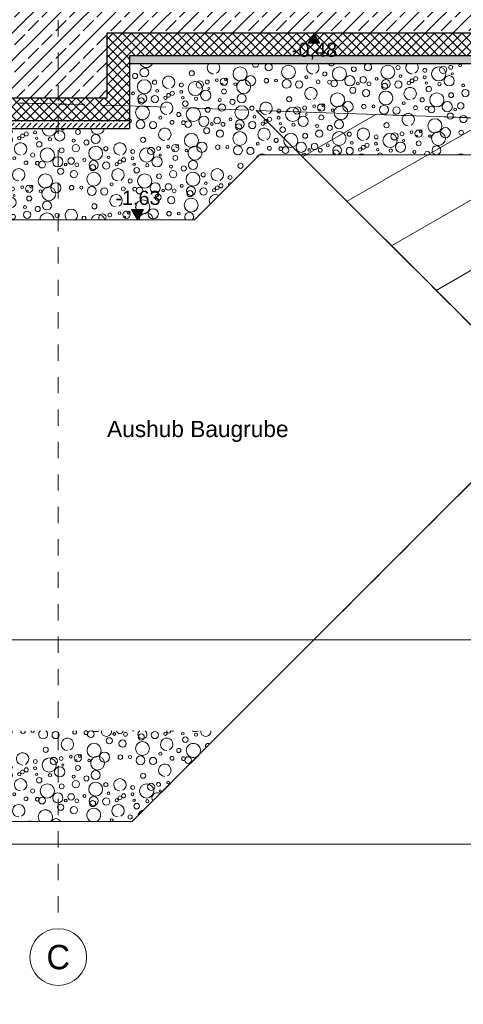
# Model space of a CAD drawing. Header units: metres. Extents: x -16 to 43.7, y -22.2 to 4.
# Tile 15 of 77: x 15.7 to 18.4, y -16.6 to -10.6. Entities that reach past the tile are written whole.
import ezdxf
from ezdxf.enums import TextEntityAlignment as Align

# ---------------------------------------------------------------- set-up
doc = ezdxf.new("R2010")
doc.units = ezdxf.units.M
doc.header["$MEASUREMENT"] = 0
for name, pattern in [('Raster', [0.2, 0.1, -0.05, 0, -0.05]), ('Strichlinie', [0.2, 0.15, -0.05]), ('Strichlinie sehr weit', [0.875, 0.5, -0.375]), ('Strichlinie weit', [0.529167, 0.3175, -0.211667]), ('Strichlinie_ lang', [0.529167, 0.3175, -0.211667])]:
    doc.linetypes.add(name, pattern=pattern)
doc.layers.get('0').update_dxf_attribs({"color": 8, "lineweight": 9})
doc.layers.get('Defpoints').update_dxf_attribs({"color": 8, "lineweight": 9})
for name, color, linetype in [('Neubau__ GHIW - druckfeste Dämmung u BP', 8, 'Continuous'), ('Neubau__ GHIW - Perimeterdämmung Wand', 8, 'Continuous'), ('Neubau_A - Bodenaustausch', 8, 'Continuous'), ('Neubau_A - Sauberkeitsschicht', 8, 'Continuous'), ('Neubau_A-Bodenplatte', 8, 'Continuous'), ('Neubau_A-Fundament', 8, 'Continuous'), ('Neubau_R-Konstruktionsraster gross', 33, 'Continuous'), ('Neubau_T-Bemaßung', 8, 'Continuous')]:
    doc.layers.add(name, color=color, linetype=linetype)
for name, color, linetype, lineweight in [('S-Linien _ Schraffuren.2D', 8, 'Continuous', 9), ('T-Bemaßung', 8, 'Continuous', 9), ('T-Text', 8, 'Continuous', 9)]:
    doc.layers.add(name, color=color, linetype=linetype, lineweight=lineweight)
doc.styles.add('ERSTELLTER_STIL_1', font='txt')
doc.styles.add('ERSTELLTER_STIL_2', font='arial.ttf')
doc.dimstyles.new('ERSTELLTER_STIL__1', dxfattribs={"dimtxt": 0.0875, "dimasz": 0.059375, "dimexe": 0.18, "dimexo": 0.0625, "dimgap": 0, "dimtad": 1, "dimzin": 0, "dimdsep": 46, "dimtxsty": 'ERSTELLTER_STIL_2', "dimblk": 'ARROWHEAD_6', "dimblk1": 'ARROWHEAD_6', "dimblk2": 'ARROWHEAD_6', "dimcen": 0.09, "dimclrd": 7, "dimclre": 7, "dimclrt": 7, "dimazin": 0, "dimtfac": 1, "dimtdec": 4, "dimtmove": 0, "dimatfit": 3, "dimfxl": 1, "dimtolj": 1, "dimtzin": 0, "dimarcsym": 0})
pattern_1 = [(45, (-364.88789, -10.175), (-0.084852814, 0.084852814), []), (45, (-364.93032, -10.13257), (-0.084852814, 0.084852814), [0.09, -0.03])]
pattern_2 = [(45, (-364.88789, -10.175), (-0.0282842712, 0.0282842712), []), (135, (-364.88789, -10.175), (0.0282842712, 0.0282842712), [])]
pattern_3 = [(45, (-364.88789, -10.175), (-0.035355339, 0.035355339), [0.0375, -0.0125]), (45, (-364.88789, -10.139645), (-0.035355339, 0.035355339), [0.0375, -0.0125])]

# ---------------------------------------------------------------- blocks, each defined once
blk = doc.blocks.new('*X249', base_point=(3718.7656, 0))
at = {"layer": 'Neubau_A - Bodenaustausch', "color": 253, "linetype": 'Continuous', "lineweight": 9, "true_color": 0x9f9f9f}
for centre, radius in [((4100.032, -0.7441), 0.0158), ((4100.0891, -0.7225), 0.0275), ((4100.3814, -0.7275), 0.0158), ((4100.6793, -0.7313), 0.0436), ((4100.9773, -0.7199), 0.0427), ((4101.2012, -0.7313), 0.0128), ((4101.2912, -0.7313), 0.0436), ((4101.3797, -0.7025), 0.015), ((4101.5891, -0.7199), 0.0427), ((4101.6517, -0.6927), 0.013), ((4101.8175, -0.7095), 0.0119), ((4101.903, -0.7313), 0.0436), ((4101.9306, -0.7063), 0.0223), ((4101.9767, -0.6908), 0.0119), ((4101.9866, -0.7313), 0.00642), ((4102.0356, -0.6798), 0.00837), ((4100.0891, -0.8099), 0.0427), ((4100.1517, -0.7827), 0.013), ((4100.3175, -0.7995), 0.0119), ((4100.403, -0.8213), 0.0436), ((4100.4306, -0.7963), 0.0223), ((4100.4767, -0.7808), 0.0119), ((4100.5356, -0.7698), 0.00837), ((4100.5787, -0.7793), 0.0223), ((4100.5681, -0.7942), 0.00574), ((4100.5925, -0.7658), 0.00908), ((4100.6493, -0.7942), 0.00837), ((4100.701, -0.8099), 0.0427), ((4100.7438, -0.7734), 0.0315), ((4100.8412, -0.7727), 0.0137), ((4100.9009, -0.7718), 0.00908), ((4100.9654, -0.7925), 0.0275), ((4101.0424, -0.7963), 0.0223), ((4101.0876, -0.7516), 0.00908), ((4101.1596, -0.7798), 0.0117), ((4101.2296, -0.782), 0.0115), ((4101.2586, -0.7906), 0.0205), ((4101.3557, -0.7734), 0.0315), ((4101.4042, -0.7901), 0.00837), ((4101.4382, -0.7681), 0.0201), ((4101.4732, -0.7921), 0.0118), ((4101.5198, -0.7617), 0.00908), ((4101.5772, -0.7925), 0.0275), ((4101.6542, -0.7963), 0.0223), ((4101.668, -0.7455), 0.00812), ((4101.7187, -0.7881), 0.0103), ((4101.7383, -0.7736), 0.0115), ((4101.7613, -0.761), 0.0126), ((4101.8161, -0.7516), 0.00908), ((4101.8262, -0.7881), 0.00732), ((4101.9074, -0.7942), 0.0101), ((4101.9675, -0.7734), 0.0315), ((4100.0198, -0.8517), 0.00908), ((4100.168, -0.8355), 0.00812), ((4100.2613, -0.851), 0.0126), ((4100.3161, -0.8416), 0.00908), ((4100.4675, -0.8634), 0.0315), ((4100.4866, -0.8213), 0.00642), ((4100.5798, -0.8393), 0.015), ((4101.2793, -0.8913), 0.0436), ((4101.3737, -0.8316), 0.0189), ((4101.4551, -0.8493), 0.0223), ((4101.5773, -0.8799), 0.0427), ((4101.5699, -0.8086), 0.0189), ((4101.8415, -0.825), 0.0169), ((4101.8912, -0.8913), 0.0436), ((4101.9797, -0.8625), 0.015), ((4102.0535, -0.8023), 0.00908), ((4102.0669, -0.8493), 0.0223), ((4100.0772, -0.8825), 0.0275), ((4100.0699, -0.8986), 0.0189), ((4100.1542, -0.8863), 0.0223), ((4100.2187, -0.8781), 0.0103), ((4100.2383, -0.8636), 0.0115), ((4100.3262, -0.8781), 0.00732), ((4100.3415, -0.915), 0.0169), ((4100.4074, -0.8842), 0.0101), ((4100.5535, -0.8923), 0.00908), ((4100.632, -0.9041), 0.0158), ((4100.6891, -0.8825), 0.0275), ((4100.9814, -0.8875), 0.0158), ((4101.3438, -0.9334), 0.0315), ((4101.6876, -0.9116), 0.00908), ((4101.8012, -0.8913), 0.0128), ((4101.9557, -0.9334), 0.0315), ((4102.0382, -0.9281), 0.0201), ((4100.0773, -0.9699), 0.0427), ((4100.3012, -0.9813), 0.0128), ((4100.3912, -0.9813), 0.0436), ((4100.4797, -0.9525), 0.015), ((4100.5669, -0.9393), 0.0223), ((4100.6891, -0.9699), 0.0427), ((4100.7517, -0.9427), 0.013), ((4100.9175, -0.9595), 0.0119), ((4101.003, -0.9813), 0.0436), ((4101.0306, -0.9563), 0.0223), ((4101.0767, -0.9408), 0.0119), ((4101.1356, -0.9298), 0.00837), ((4101.1787, -0.9393), 0.0223), ((4101.1681, -0.9542), 0.00574), ((4101.1925, -0.9258), 0.00908), ((4101.2493, -0.9542), 0.00837), ((4101.301, -0.9699), 0.0427), ((4101.4412, -0.9327), 0.0137), ((4101.5009, -0.9318), 0.00908), ((4101.5654, -0.9525), 0.0275), ((4101.6424, -0.9563), 0.0223), ((4101.7596, -0.9398), 0.0117), ((4101.8296, -0.942), 0.0115), ((4101.8586, -0.9506), 0.0205), ((4102.0042, -0.9501), 0.00837), ((4100.0654, -1.0425), 0.0275), ((4100.1424, -1.0463), 0.0223), ((4100.1876, -1.0016), 0.00908), ((4100.2596, -1.0298), 0.0117), ((4100.3296, -1.032), 0.0115), ((4100.3586, -1.0406), 0.0205), ((4100.4557, -1.0234), 0.0315), ((4100.5042, -1.0401), 0.00837), ((4100.5382, -1.0181), 0.0201), ((4100.5732, -1.0421), 0.0118), ((4100.6198, -1.0117), 0.00908), ((4100.6772, -1.0425), 0.0275), ((4100.7542, -1.0463), 0.0223), ((4100.768, -0.9955), 0.00812), ((4100.8187, -1.0381), 0.0103), ((4100.8383, -1.0236), 0.0115), ((4100.8613, -1.011), 0.0126), ((4100.9161, -1.0016), 0.00908), ((4100.9262, -1.0381), 0.00732), ((4101.0675, -1.0234), 0.0315), ((4101.0866, -0.9813), 0.00642), ((4101.1798, -0.9993), 0.015), ((4101.2891, -1.0425), 0.0275), ((4101.8793, -1.0513), 0.0436), ((4101.9737, -0.9916), 0.0189), ((4102.0551, -1.0093), 0.0223), ((4100.4737, -1.0816), 0.0189), ((4100.5551, -1.0993), 0.0223), ((4100.6773, -1.1299), 0.0427), ((4100.6699, -1.0586), 0.0189), ((4100.9415, -1.075), 0.0169), ((4101.0074, -1.0442), 0.0101), ((4101.1535, -1.0523), 0.00908), ((4101.1669, -1.0993), 0.0223), ((4101.232, -1.0641), 0.0158), ((4101.2891, -1.1299), 0.0427), ((4101.3517, -1.1027), 0.013), ((4101.5814, -1.0475), 0.0158), ((4101.6767, -1.1008), 0.0119), ((4101.7356, -1.0898), 0.00837), ((4101.7787, -1.0993), 0.0223), ((4101.7925, -1.0858), 0.00908), ((4101.901, -1.1299), 0.0427), ((4101.9438, -1.0934), 0.0315), ((4102.0412, -1.0927), 0.0137), ((4100.0814, -1.1375), 0.0158), ((4100.3793, -1.1413), 0.0436), ((4100.4438, -1.1834), 0.0315), ((4100.7876, -1.1616), 0.00908), ((4100.9012, -1.1413), 0.0128), ((4100.9912, -1.1413), 0.0436), ((4101.0557, -1.1834), 0.0315), ((4101.0797, -1.1125), 0.015), ((4101.368, -1.1555), 0.00812), ((4101.5175, -1.1195), 0.0119), ((4101.5161, -1.1616), 0.00908), ((4101.603, -1.1413), 0.0436), ((4101.6306, -1.1163), 0.0223), ((4101.6675, -1.1834), 0.0315), ((4101.6866, -1.1413), 0.00642), ((4101.7681, -1.1142), 0.00574), ((4101.7798, -1.1593), 0.015), ((4101.8493, -1.1142), 0.00837), ((4100.0175, -1.2095), 0.0119), ((4100.1306, -1.2063), 0.0223), ((4100.1767, -1.1908), 0.0119), ((4100.2356, -1.1798), 0.00837), ((4100.2787, -1.1893), 0.0223), ((4100.2681, -1.2042), 0.00574), ((4100.2925, -1.1758), 0.00908), ((4100.3493, -1.2042), 0.00837), ((4100.5412, -1.1827), 0.0137), ((4100.6009, -1.1818), 0.00908), ((4100.6654, -1.2025), 0.0275), ((4100.7424, -1.2063), 0.0223), ((4100.8596, -1.1898), 0.0117), ((4100.9296, -1.192), 0.0115), ((4100.9586, -1.2006), 0.0205), ((4101.1042, -1.2001), 0.00837), ((4101.1382, -1.1781), 0.0201), ((4101.1732, -1.2021), 0.0118), ((4101.2198, -1.1717), 0.00908), ((4101.2772, -1.2025), 0.0275), ((4101.3542, -1.2063), 0.0223), ((4101.4187, -1.1981), 0.0103), ((4101.4383, -1.1836), 0.0115), ((4101.4613, -1.171), 0.0126), ((4101.5262, -1.1981), 0.00732), ((4101.6074, -1.2042), 0.0101), ((4101.7535, -1.2123), 0.00908), ((4101.8891, -1.2025), 0.0275)]:
    blk.add_circle(centre, radius, dxfattribs=at)
for centre, radius, start, end in [((4100.101, -0.6499), 0.0427, 208.11825, 331.88175), ((4100.5151, -0.6931), 0.0382, 142.73574, 270), ((4100.5151, -0.6931), 0.0382, 296.56505, 37.26426), ((4100.7737, -0.6716), 0.0189, 175.05015, 4.94985), ((4100.8551, -0.6893), 0.0223, 119.89826, 60.10174), ((4101.1269, -0.6931), 0.0382, 142.73574, 270), ((4101.1269, -0.6931), 0.0382, 296.56505, 37.26426), ((4101.2415, -0.665), 0.0169, 197.09651, 342.90349), ((4101.4669, -0.6893), 0.0223, 119.89826, 60.10174), ((4101.7387, -0.6931), 0.0382, 142.73574, 270), ((4101.7387, -0.6931), 0.0382, 296.56505, 37.26426), ((4100.2387, -0.7831), 0.0382, 296.56505, 270), ((4101.1151, -0.8531), 0.0382, 296.56505, 270), ((4101.7269, -0.8531), 0.0382, 296.56505, 270), ((4100.2269, -0.9431), 0.0382, 296.56505, 270), ((4100.8387, -0.9431), 0.0382, 296.56505, 270), ((4100.0009, -1.0218), 0.00908, 254.70952, 105.29048), ((4101.7151, -1.0131), 0.0382, 296.56505, 270), ((4100.2151, -1.1031), 0.0382, 296.56505, 270), ((4100.8269, -1.1031), 0.0382, 296.56505, 270), ((4101.4387, -1.1031), 0.0382, 296.56505, 270), ((4100.103, -1.2313), 0.0436, 1.75152, 178.24848), ((4100.401, -1.2199), 0.0427, 346.28115, 193.71885), ((4101.2699, -1.2186), 0.0189, 323.02654, 216.97346), ((4101.832, -1.2241), 0.0158, 338.32669, 201.67331), ((4100.1866, -1.2313), 0.00642, 11.31255, 168.68745), ((4100.8151, -1.2631), 0.0382, 60.14213, 119.85787), ((4101.0737, -1.2416), 0.0189, 37.90162, 142.09838), ((4101.4269, -1.2631), 0.0382, 60.14213, 119.85787), ((4101.5415, -1.235), 0.0169, 17.35489, 162.64511), ((4102.0387, -1.2631), 0.0382, 60.14213, 119.85787)]:
    blk.add_arc(centre, radius, start, end, dxfattribs=at)
blk = doc.blocks.new('*X251', base_point=(3718.7656, 0))
at = {"layer": 'Neubau_A - Bodenaustausch', "color": 253, "linetype": 'Continuous', "lineweight": 9, "true_color": 0x9f9f9f}
for centre, radius in [((4099.0382, -1.1081), 0.0201), ((4099.268, -1.0855), 0.00812), ((4099.3613, -1.101), 0.0126), ((4099.4161, -1.0916), 0.00908), ((4099.5675, -1.1134), 0.0315), ((4099.6798, -1.0893), 0.015), ((4099.0732, -1.1321), 0.0118), ((4099.1198, -1.1017), 0.00908), ((4099.1772, -1.1325), 0.0275), ((4099.1699, -1.1486), 0.0189), ((4099.2542, -1.1363), 0.0223), ((4099.3187, -1.1281), 0.0103), ((4099.3383, -1.1136), 0.0115), ((4099.4262, -1.1281), 0.00732), ((4099.4415, -1.165), 0.0169), ((4099.5074, -1.1342), 0.0101), ((4099.6535, -1.1423), 0.00908), ((4099.732, -1.1541), 0.0158), ((4099.7891, -1.1325), 0.0275), ((4099.0551, -1.1893), 0.0223), ((4099.1773, -1.2199), 0.0427), ((4099.4912, -1.2313), 0.0436), ((4099.5797, -1.2025), 0.015), ((4099.6669, -1.1893), 0.0223), ((4099.7891, -1.2199), 0.0427), ((4099.8517, -1.1927), 0.013), ((4099.0412, -1.2727), 0.0137), ((4099.1009, -1.2718), 0.00908), ((4099.1654, -1.2925), 0.0275), ((4099.2424, -1.2963), 0.0223), ((4099.2876, -1.2516), 0.00908), ((4099.3596, -1.2798), 0.0117), ((4099.4012, -1.2313), 0.0128), ((4099.4296, -1.282), 0.0115), ((4099.4586, -1.2906), 0.0205), ((4099.5557, -1.2734), 0.0315), ((4099.6382, -1.2681), 0.0201), ((4099.7198, -1.2617), 0.00908), ((4099.7772, -1.2925), 0.0275), ((4099.8542, -1.2963), 0.0223), ((4099.868, -1.2455), 0.00812), ((4099.9383, -1.2736), 0.0115), ((4099.9613, -1.261), 0.0126), ((4099.5737, -1.3316), 0.0189), ((4099.6042, -1.2901), 0.00837), ((4099.6551, -1.3493), 0.0223), ((4099.6732, -1.2921), 0.0118), ((4099.7699, -1.3086), 0.0189), ((4099.9187, -1.2881), 0.0103), ((4099.1814, -1.3875), 0.0158), ((4099.4793, -1.3913), 0.0436), ((4099.7773, -1.3799), 0.0427), ((4099.1175, -1.4595), 0.0119), ((4099.203, -1.4813), 0.0436), ((4099.2306, -1.4563), 0.0223), ((4099.2767, -1.4408), 0.0119), ((4099.3356, -1.4298), 0.00837), ((4099.3787, -1.4393), 0.0223), ((4099.3681, -1.4542), 0.00574), ((4099.3925, -1.4258), 0.00908), ((4099.4493, -1.4542), 0.00837), ((4099.501, -1.4699), 0.0427), ((4099.5438, -1.4334), 0.0315), ((4099.6412, -1.4327), 0.0137), ((4099.7009, -1.4318), 0.00908), ((4099.7654, -1.4525), 0.0275), ((4099.8424, -1.4563), 0.0223), ((4099.8876, -1.4116), 0.00908), ((4099.9596, -1.4398), 0.0117), ((4099.0383, -1.5236), 0.0115), ((4099.0613, -1.511), 0.0126), ((4099.1161, -1.5016), 0.00908), ((4099.2675, -1.5234), 0.0315), ((4099.2866, -1.4813), 0.00642), ((4099.3798, -1.4993), 0.015), ((4099.4891, -1.5425), 0.0275), ((4099.1262, -1.5381), 0.00732), ((4099.1415, -1.575), 0.0169), ((4099.2074, -1.5442), 0.0101), ((4099.3535, -1.5523), 0.00908), ((4099.3669, -1.5993), 0.0223), ((4099.432, -1.5641), 0.0158), ((4099.7814, -1.5475), 0.0158), ((4099.2797, -1.6125), 0.015), ((4099.5517, -1.6027), 0.013), ((4099.8767, -1.6008), 0.0119), ((4099.9356, -1.5898), 0.00837), ((4099.9681, -1.6142), 0.00574)]:
    blk.add_circle(centre, radius, dxfattribs=at)
for centre, radius, start, end in [((4099.1891, -1.0599), 0.0427, 193.71882, 346.28118), ((4099.3387, -1.0331), 0.0382, 254.82919, 270), ((4099.503, -1.0713), 0.0436, 178.24845, 1.75155), ((4099.5866, -1.0713), 0.00642, 168.68725, 11.31275), ((4099.801, -1.0599), 0.0427, 193.71882, 346.28118), ((4099.3269, -1.1931), 0.0382, 296.56505, 270), ((4099.9387, -1.1931), 0.0382, 296.56505, 270), ((4099.3151, -1.3531), 0.0382, 296.56505, 270), ((4099.9269, -1.3531), 0.0382, 296.56505, 270), ((4100.0012, -1.3913), 0.0128, 102.25601, 257.74399), ((4099.0387, -1.4431), 0.0382, 296.56505, 131.3465), ((4099.0387, -1.4431), 0.0382, 228.6535, 270), ((4099.9151, -1.5131), 0.0382, 296.56505, 270), ((4099.0187, -1.5381), 0.0103, 239.91468, 120.08532), ((4099.0269, -1.6031), 0.0382, 315.30146, 110.5345), ((4099.6387, -1.6031), 0.0382, 315.30146, 224.69854), ((4099.9787, -1.5993), 0.0223, 27.4038, 332.5962), ((4099.9925, -1.5858), 0.00908, 48.14806, 311.85194), ((4099.1012, -1.6413), 0.0128, 61.31244, 118.68756), ((4099.1912, -1.6413), 0.0436, 15.07931, 164.92069), ((4099.4891, -1.6299), 0.0427, 359.82696, 180.17304), ((4099.7175, -1.6195), 0.0119, 298.64756, 241.35244), ((4099.803, -1.6413), 0.0436, 15.07931, 164.92069), ((4099.8306, -1.6163), 0.0223, 321.95664, 218.04336)]:
    blk.add_arc(centre, radius, start, end, dxfattribs=at)
blk = doc.blocks.new('*X256', base_point=(3718.7656, 0))
at = {"layer": 'S-Linien _ Schraffuren.2D', "color": 253, "linetype": 'Continuous', "lineweight": 9, "true_color": 0x9f9f9f}
for centre, radius in [((4099.5424, -4.8063), 0.0223), ((4099.7296, -4.792), 0.0115), ((4099.7586, -4.8006), 0.0205), ((4099.9042, -4.8001), 0.00837), ((4099.9732, -4.8021), 0.0118), ((4100.1542, -4.8063), 0.0223), ((4100.2187, -4.7981), 0.0103), ((4100.3262, -4.7981), 0.00732), ((4100.4074, -4.8042), 0.0101), ((4099.8737, -4.8416), 0.0189), ((4099.9551, -4.8593), 0.0223), ((4100.0773, -4.8899), 0.0427), ((4100.0699, -4.8186), 0.0189), ((4100.3415, -4.835), 0.0169), ((4099.4814, -4.8975), 0.0158), ((4099.7793, -4.9013), 0.0436), ((4099.8438, -4.9434), 0.0315), ((4100.1876, -4.9216), 0.00908), ((4100.3012, -4.9013), 0.0128), ((4099.2517, -4.9527), 0.013), ((4099.4175, -4.9695), 0.0119), ((4099.503, -4.9913), 0.0436), ((4099.5306, -4.9663), 0.0223), ((4099.5767, -4.9508), 0.0119), ((4099.6356, -4.9398), 0.00837), ((4099.6787, -4.9493), 0.0223), ((4099.6681, -4.9642), 0.00574), ((4099.6925, -4.9358), 0.00908), ((4099.7493, -4.9642), 0.00837), ((4099.801, -4.9799), 0.0427), ((4099.9412, -4.9427), 0.0137), ((4100.0009, -4.9418), 0.00908), ((4100.0654, -4.9625), 0.0275), ((4100.1424, -4.9663), 0.0223), ((4100.2596, -4.9498), 0.0117), ((4100.3296, -4.952), 0.0115), ((4100.3586, -4.9606), 0.0205), ((4099.2542, -5.0563), 0.0223), ((4099.268, -5.0055), 0.00812), ((4099.3383, -5.0336), 0.0115), ((4099.3613, -5.021), 0.0126), ((4099.4161, -5.0116), 0.00908), ((4099.5675, -5.0334), 0.0315), ((4099.5866, -4.9913), 0.00642), ((4099.6798, -5.0093), 0.015), ((4099.7891, -5.0525), 0.0275), ((4099.3187, -5.0481), 0.0103), ((4099.4262, -5.0481), 0.00732), ((4099.4415, -5.085), 0.0169), ((4099.5074, -5.0542), 0.0101), ((4099.6535, -5.0623), 0.00908), ((4099.6669, -5.1093), 0.0223), ((4099.732, -5.0741), 0.0158), ((4099.7891, -5.1399), 0.0427), ((4100.0814, -5.0575), 0.0158), ((4100.2356, -5.0998), 0.00837), ((4099.4012, -5.1513), 0.0128), ((4099.4912, -5.1513), 0.0436), ((4099.5797, -5.1225), 0.015), ((4099.8517, -5.1127), 0.013), ((4099.868, -5.1655), 0.00812), ((4100.0175, -5.1295), 0.0119), ((4100.103, -5.1513), 0.0436), ((4100.1306, -5.1263), 0.0223), ((4100.1767, -5.1108), 0.0119), ((4100.1866, -5.1513), 0.00642), ((4099.2424, -5.2163), 0.0223), ((4099.2876, -5.1716), 0.00908), ((4099.3596, -5.1998), 0.0117), ((4099.4296, -5.202), 0.0115), ((4099.4586, -5.2106), 0.0205), ((4099.5557, -5.1934), 0.0315), ((4099.6042, -5.2101), 0.00837), ((4099.6382, -5.1881), 0.0201), ((4099.6732, -5.2121), 0.0118), ((4099.7198, -5.1817), 0.00908), ((4099.7772, -5.2125), 0.0275), ((4099.7699, -5.2286), 0.0189), ((4099.8542, -5.2163), 0.0223), ((4099.9187, -5.2081), 0.0103), ((4099.9383, -5.1936), 0.0115), ((4099.9613, -5.181), 0.0126), ((4100.0161, -5.1716), 0.00908), ((4100.0262, -5.2081), 0.00732), ((4100.1074, -5.2142), 0.0101), ((4099.5737, -5.2516), 0.0189), ((4099.6551, -5.2693), 0.0223), ((4100.0415, -5.245), 0.0169), ((4100.0012, -5.3113), 0.0128)]:
    blk.add_circle(centre, radius, dxfattribs=at)
for centre, radius, start, end in [((4099.1793, -4.7413), 0.0436, 262.31066, 297.40239), ((4099.201, -4.8199), 0.0427, 229.97471, 68.99174), ((4099.201, -4.8199), 0.0427, 111.00826, 130.02529), ((4099.2438, -4.7834), 0.0315, 173.89099, 6.10901), ((4099.3412, -4.7827), 0.0137, 168.42165, 11.57835), ((4099.4009, -4.7818), 0.00908, 168.27564, 11.72436), ((4099.4654, -4.8025), 0.0275, 125.40555, 54.59445), ((4099.6596, -4.7898), 0.0117, 123.48155, 56.51845), ((4099.7912, -4.7413), 0.0436, 242.59761, 297.40239), ((4099.8557, -4.7834), 0.0315, 173.89099, 6.10901), ((4099.9382, -4.7781), 0.0201, 185.5347, 354.4653), ((4100.0198, -4.7717), 0.00908, 246.18165, 293.81835), ((4100.0772, -4.8025), 0.0275, 125.40555, 54.59445), ((4100.2383, -4.7836), 0.0115, 161.92568, 18.07432), ((4100.2613, -4.771), 0.0126, 225.3289, 314.6711), ((4100.403, -4.7413), 0.0436, 242.59761, 297.40239), ((4100.4675, -4.7834), 0.0315, 173.89099, 6.10901), ((4099.6151, -4.8631), 0.0382, 296.56505, 270), ((4100.2269, -4.8631), 0.0382, 296.56505, 270), ((4100.5535, -4.8123), 0.00908, 118.3913, 151.6087), ((4099.1891, -4.8925), 0.0275, 235.63958, 124.36042), ((4099.3387, -4.9531), 0.0382, 296.56505, 270), ((4100.3912, -4.9013), 0.0436, 322.95386, 307.04614), ((4100.4797, -4.8725), 0.015, 41.42314, 228.57686), ((4099.1891, -4.9799), 0.0427, 248.53108, 111.46892), ((4099.1772, -5.0525), 0.0275, 262.25721, 97.74279), ((4100.2151, -5.0231), 0.0382, 296.56505, 270), ((4099.1699, -5.0686), 0.0189, 280.88328, 79.11672), ((4099.1773, -5.1399), 0.0427, 264.90156, 95.09844), ((4099.3269, -5.1131), 0.0382, 296.56505, 270), ((4099.9387, -5.1131), 0.0382, 296.56505, 270), ((4099.1654, -5.2125), 0.0275, 287.1542, 72.8458), ((4100.1675, -5.1934), 0.0315, 54.47572, 215.52428), ((4099.3151, -5.2731), 0.0382, 296.56505, 270), ((4099.4793, -5.3113), 0.0436, 318.83682, 221.16318), ((4099.7773, -5.2999), 0.0427, 290.0207, 249.9793), ((4099.9269, -5.2731), 0.0382, 296.56505, 270), ((4100.0912, -5.3113), 0.0436, 97.69444, 172.30556), ((4099.1814, -5.3075), 0.0158, 240.06364, 119.93636), ((4099.3787, -5.3593), 0.0223, 60.10136, 119.89864), ((4099.3925, -5.3458), 0.00908, 39.36761, 140.63239), ((4099.5438, -5.3534), 0.0315, 25.07899, 154.92101), ((4099.6412, -5.3527), 0.0137, 68.93502, 111.06498), ((4099.8876, -5.3316), 0.00908, 291.41598, 248.58402)]:
    blk.add_arc(centre, radius, start, end, dxfattribs=at)
blk = doc.blocks.new('ARROWHEAD_6')
at = {"color": 0, "linetype": 'Continuous', "lineweight": 0}
for p, q in [((0, 0), (-1, 0)), ((-0.5, -0.5), (0.5, 0.5))]:
    blk.add_line(p, q, dxfattribs=at)
blk = doc.blocks.new('*D279')
at = {"layer": 'Defpoints', "color": 0, "linetype": 'Continuous', "transparency": 16777216}
for p in [(4.1043, -10.355), (23.73, -10.355), (7.45, -10.655)]:
    blk.add_point(p, dxfattribs=at)
at = {"layer": 'Neubau_T-Bemaßung', "linetype": 'Continuous', "lineweight": -2, "transparency": 16777216}
for p, q in [((4.1043, -10.2956), (4.1043, -10.2363)), ((23.6675, -10.355), (3.9243, -10.355)), ((4.1043, -10.355), (4.1043, -10.3917)), ((4.1043, -10.655), (4.1043, -10.6186)), ((7.3875, -10.655), (3.9243, -10.655)), ((4.1043, -10.7144), (4.1043, -10.7738))]:
    blk.add_line(p, q, dxfattribs=at)
at = {"layer": 'Neubau_T-Bemaßung', "linetype": 'Continuous', "lineweight": -2, "transparency": 16777216, "xscale": 0.059375, "yscale": 0.059375, "zscale": 0.059375}
for p, rotation in [((4.1043, -10.355), 270), ((4.1043, -10.655), 90)]:
    blk.add_blockref('ARROWHEAD_6', p, dxfattribs=dict(at, rotation=rotation))
at = {"layer": 'Neubau_T-Bemaßung', "linetype": 'Continuous', "lineweight": 9, "transparency": 16777216, "insert": (4.1043, -10.5051), "char_height": 0.0875, "attachment_point": 5, "rotation": 90, "style": 'ERSTELLTER_STIL_2'}
blk.add_mtext('\\A1;0.30', dxfattribs=at)
blk = doc.blocks.new('*D290')
at = {"layer": 'Defpoints', "color": 0, "linetype": 'Continuous', "transparency": 16777216}
for p in [(3.7543, -10.355), (23.73, -10.355), (7.45, -10.655)]:
    blk.add_point(p, dxfattribs=at)
at = {"layer": 'Neubau_T-Bemaßung', "linetype": 'Continuous', "lineweight": -2, "transparency": 16777216}
for p, q in [((3.7543, -10.2956), (3.7543, -10.2363)), ((23.6675, -10.355), (3.5743, -10.355)), ((3.7543, -10.355), (3.7543, -10.3917)), ((3.7543, -10.655), (3.7543, -10.6186)), ((7.3875, -10.655), (3.5743, -10.655)), ((3.7543, -10.7144), (3.7543, -10.7738))]:
    blk.add_line(p, q, dxfattribs=at)
at = {"layer": 'Neubau_T-Bemaßung', "linetype": 'Continuous', "lineweight": -2, "transparency": 16777216, "xscale": 0.059375, "yscale": 0.059375, "zscale": 0.059375}
for p, rotation in [((3.7543, -10.355), 270), ((3.7543, -10.655), 90)]:
    blk.add_blockref('ARROWHEAD_6', p, dxfattribs=dict(at, rotation=rotation))
at = {"layer": 'Neubau_T-Bemaßung', "linetype": 'Continuous', "lineweight": 9, "transparency": 16777216, "insert": (3.7543, -10.5051), "char_height": 0.0875, "attachment_point": 5, "rotation": 90, "style": 'ERSTELLTER_STIL_2'}
blk.add_mtext('\\A1;0.30', dxfattribs=at)
blk = doc.blocks.new('*X259', base_point=(3718.7656, 0))
at = {"layer": 'Neubau_A - Bodenaustausch', "color": 253, "linetype": 'Continuous', "lineweight": 9, "true_color": 0x9f9f9f}
for centre, radius in [((4100.0161, -1.2516), 0.00908), ((4100.1675, -1.2734), 0.0315), ((4100.2798, -1.2493), 0.015), ((4100.3891, -1.2925), 0.0275), ((4100.0262, -1.2881), 0.00732), ((4100.0415, -1.325), 0.0169), ((4100.1074, -1.2942), 0.0101), ((4100.2535, -1.3023), 0.00908), ((4100.2669, -1.3493), 0.0223), ((4100.332, -1.3141), 0.0158), ((4100.6814, -1.2975), 0.0158), ((4100.0912, -1.3913), 0.0436), ((4100.1797, -1.3625), 0.015), ((4100.3891, -1.3799), 0.0427), ((4100.4517, -1.3527), 0.013), ((4100.6175, -1.3695), 0.0119), ((4100.0296, -1.442), 0.0115), ((4100.0586, -1.4506), 0.0205), ((4100.1557, -1.4334), 0.0315), ((4100.2042, -1.4501), 0.00837), ((4100.2382, -1.4281), 0.0201), ((4100.2732, -1.4521), 0.0118), ((4100.3198, -1.4217), 0.00908), ((4100.3772, -1.4525), 0.0275), ((4100.3699, -1.4686), 0.0189), ((4100.4542, -1.4563), 0.0223), ((4100.468, -1.4055), 0.00812), ((4100.5187, -1.4481), 0.0103), ((4100.5383, -1.4336), 0.0115), ((4100.5613, -1.421), 0.0126), ((4100.0793, -1.5513), 0.0436), ((4100.1737, -1.4916), 0.0189), ((4100.2551, -1.5093), 0.0223), ((4100.3773, -1.5399), 0.0427), ((4100.1438, -1.5934), 0.0315), ((4100.0493, -1.6142), 0.00837), ((4100.2412, -1.5927), 0.0137), ((4100.3009, -1.5918), 0.00908)]:
    blk.add_circle(centre, radius, dxfattribs=at)
for centre, radius, start, end in [((4100.103, -1.2313), 0.0436, 178.24845, 1.75155), ((4100.1866, -1.2313), 0.00642, 168.68725, 11.31275), ((4100.401, -1.2199), 0.0427, 193.71882, 346.28118), ((4100.8151, -1.2631), 0.0382, 119.85781, 158.0968), ((4100.5387, -1.3531), 0.0382, 296.56505, 270), ((4100.0012, -1.3913), 0.0128, 257.74406, 102.25594), ((4100.6161, -1.4116), 0.00908, 41.17185, 228.82815), ((4100.5269, -1.5131), 0.0382, 57.32312, 212.67688), ((4099.9925, -1.5858), 0.00908, 311.85206, 48.14794), ((4099.9787, -1.5993), 0.0223, 332.59628, 27.40372), ((4100.101, -1.6299), 0.0427, 359.82696, 180.17304), ((4100.3654, -1.6125), 0.0275, 320.43259, 219.56741), ((4100.4424, -1.6163), 0.0223, 118.28633, 151.71367)]:
    blk.add_arc(centre, radius, start, end, dxfattribs=at)

msp = doc.modelspace()

# ---------------------------------------------------------------- hatches: boundary and pattern name
at = {"layer": 'Neubau__ GHIW - druckfeste Dämmung u BP', "linetype": 'Continuous', "lineweight": 0}
h = msp.add_hatch(dxfattribs=at)
h.set_pattern_fill('DÄMMUNG__HART_1_0001', color=256, style=0, pattern_type=2)
h.set_pattern_definition(pattern_2)
h.paths.add_polyline_path([(23.23, -10.655), (16.205, -10.655), (16.205, -10.795), (23.23, -10.795)])
h = msp.add_hatch(dxfattribs=at)
h.set_pattern_fill('DÄMMUNG__HART_1_0001', color=256, style=0, pattern_type=2)
h.set_pattern_definition(pattern_2)
h.paths.add_polyline_path([(15.36, -11.195), (16.345, -11.195), (16.345, -11.055), (15.36, -11.055)])
at = {"layer": 'Neubau__ GHIW - Perimeterdämmung Wand', "linetype": 'Continuous', "lineweight": 0}
h = msp.add_hatch(dxfattribs=at)
h.set_pattern_fill('DÄMMUNG__HART_1_0001', color=256, style=0, pattern_type=2)
h.set_pattern_definition(pattern_2)
h.paths.add_polyline_path([(16.205, -10.795), (16.205, -11.055), (16.345, -11.055), (16.345, -10.795)])
at = {"layer": 'Neubau_A - Sauberkeitsschicht', "linetype": 'Continuous', "lineweight": 0}
h = msp.add_hatch(dxfattribs=at)
h.set_pattern_fill('BETON__UNBEWEHRT_0001', color=256, style=0, pattern_type=2)
h.set_pattern_definition(pattern_3)
h.paths.add_polyline_path([(16.345, -10.795), (16.345, -10.845), (23.09, -10.845), (23.09, -10.795)])
h = msp.add_hatch(dxfattribs=at)
h.set_pattern_fill('BETON__UNBEWEHRT_0001', color=256, style=0, pattern_type=2)
h.set_pattern_definition(pattern_3)
h.paths.add_polyline_path([(15.36, -11.195), (15.36, -11.245), (16.345, -11.245), (16.345, -11.195)])
at = {"layer": 'Neubau_A-Bodenplatte', "linetype": 'Continuous', "lineweight": 0}
h = msp.add_hatch(dxfattribs=at)
h.set_pattern_fill('BETON__STAHLBETON_0001', color=256, style=0, pattern_type=2)
h.set_pattern_definition(pattern_1)
h.paths.add_polyline_path([(15.2, -10.655), (23.73, -10.655), (23.73, -10.355), (15.2, -10.355)])
at = {"layer": 'Neubau_A-Fundament', "linetype": 'Continuous', "lineweight": 0}
h = msp.add_hatch(dxfattribs=at)
h.set_pattern_fill('BETON__STAHLBETON_0001', color=256, style=0, pattern_type=2)
h.set_pattern_definition(pattern_1)
h.paths.add_polyline_path([(15.605, -10.655), (15.605, -11.055), (16.205, -11.055), (16.205, -10.655)])
at = {"layer": 'Neubau_T-Bemaßung', "linetype": 'Continuous', "lineweight": 9}
for points in [[(17.4816, -10.655), (17.4453, -10.7175), (17.5178, -10.7175)], [(16.3935, -11.805), (16.4297, -11.7425), (16.3572, -11.7425)]]:
    msp.add_hatch(color=256, dxfattribs=at).paths.add_polyline_path(points)
at = {"layer": 'S-Linien _ Schraffuren.2D', "linetype": 'Continuous', "lineweight": 15}
h = msp.add_hatch(dxfattribs=at)
h.set_pattern_fill('ABSTANDSFLÄCHEN_0001', color=256, style=0, pattern_type=2)
h.set_pattern_definition([(30, (23.23, -10.655), (-0.1875, 0.32476), [])])
h.paths.add_polyline_path([(17.1237, -11.1309), (18.8082, -12.8154), (20.5956, -12.8154), (30.8244, -15.2753), (32.187, -15.2753), (33.7191, -13.7433), (31.7273, -13.725), (31.3523, -13.725), (31.3523, -11.225), (20.0814, -11.225), (20.0814, -12.425), (19.3314, -12.425), (19.3314, -11.2935), (18.8508, -11.1898)])

# ---------------------------------------------------------------- linework, layer by layer
at = {"layer": 'Neubau__ GHIW - druckfeste Dämmung u BP', "linetype": 'Continuous', "lineweight": 25}
for p, q in [((16.205, -11.055), (15.605, -11.055)), ((16.345, -11.055), (16.345, -11.195)), ((16.345, -11.195), (15.36, -11.195))]:
    msp.add_line(p, q, dxfattribs=at)
at = {"layer": 'Neubau__ GHIW - druckfeste Dämmung u BP', "linetype": 'Continuous', "lineweight": 25, "flags": 128}
msp.add_lwpolyline([(23.23, -10.795), (23.09, -10.795), (16.345, -10.795)], dxfattribs=at)
at = {"layer": 'Neubau__ GHIW - Perimeterdämmung Wand', "linetype": 'Continuous', "lineweight": 9}
msp.add_line((15.52, -14.395), (20.575, -14.395), dxfattribs=at)
at = {"layer": 'Neubau__ GHIW - Perimeterdämmung Wand', "linetype": 'Continuous', "lineweight": 25, "flags": 128}
msp.add_lwpolyline([(16.345, -10.795), (16.345, -10.845), (16.345, -11.055)], dxfattribs=at)
at = {"layer": 'Neubau_A - Bodenaustausch', "linetype": 'Continuous', "lineweight": 9}
for p, q in [((17.145, -11.405), (16.745, -11.805)), ((23.09, -11.405), (17.145, -11.405)), ((16.345, -11.805), (15.36, -11.805)), ((16.745, -11.805), (16.345, -11.805)), ((15.52, -15.655), (20.475, -15.655))]:
    msp.add_line(p, q, dxfattribs=at)
at = {"layer": 'Neubau_A - Sauberkeitsschicht', "linetype": 'Continuous', "lineweight": 25}
for p, q in [((23.09, -10.845), (16.345, -10.845)), ((16.345, -11.195), (16.345, -11.245)), ((16.345, -11.245), (15.36, -11.245))]:
    msp.add_line(p, q, dxfattribs=at)
at = {"layer": 'Neubau_A-Bodenplatte', "linetype": 'Continuous', "lineweight": 25}
msp.add_line((23.23, -10.655), (16.205, -10.655), dxfattribs=at)
at = {"layer": 'Neubau_A-Fundament', "linetype": 'Continuous', "lineweight": 25, "flags": 128}
msp.add_lwpolyline([(16.205, -10.655), (16.205, -10.795), (16.205, -11.055)], dxfattribs=at)
at = {"layer": 'Neubau_R-Konstruktionsraster gross', "linetype": 'Raster', "lineweight": 9}
for p, q in [((15.905, -1.175), (15.905, -15.175)), ((15.905, -15.175), (15.905, -16.175))]:
    msp.add_line(p, q, dxfattribs=at)
at = {"layer": 'Neubau_R-Konstruktionsraster gross', "linetype": 'Continuous', "lineweight": 9, "flags": 128}
msp.add_lwpolyline([(15.905, -16.525, 1), (15.905, -16.175, 1)], format="xyb", close=True, dxfattribs=at)
at = {"layer": 'Neubau_R-Konstruktionsraster gross', "linetype": 'Raster', "lineweight": 9}
msp.add_point((15.905, -15.175), dxfattribs=at)
msp.add_point((15.905, -15.175), dxfattribs=at)
at = {"layer": 'Neubau_T-Bemaßung', "linetype": 'Continuous', "lineweight": 9}
for p, q in [((17.4816, -10.655), (17.4347, -10.655)), ((17.4816, -10.655), (17.4453, -10.7175)), ((17.4816, -10.655), (17.5284, -10.655)), ((17.5178, -10.7175), (17.4816, -10.655)), ((17.4453, -10.7175), (17.5178, -10.7175)), ((16.3935, -11.805), (16.3572, -11.7425)), ((16.3572, -11.7425), (16.4297, -11.7425)), ((16.4297, -11.7425), (16.3935, -11.805)), ((16.3935, -11.805), (16.3466, -11.805)), ((16.3935, -11.805), (16.4404, -11.805))]:
    msp.add_line(p, q, dxfattribs=at)
at = {"layer": 'S-Linien _ Schraffuren.2D', "linetype": 'Strichlinie weit', "lineweight": 15}
msp.add_line((18.8082, -12.8154), (17.1237, -11.1309), dxfattribs=at)
at = {"layer": 'S-Linien _ Schraffuren.2D', "linetype": 'Strichlinie sehr weit', "lineweight": 9}
for q in [(20.3894, -11.4856), (15.52, -15.515)]:
    msp.add_line((16.36, -15.515), q, dxfattribs=at)
at = {"layer": 'S-Linien _ Schraffuren.2D', "linetype": 'Strichlinie_ lang', "lineweight": 9, "flags": 128}
msp.add_lwpolyline([(-4.4637, -10.6894), (-2.4341, -10.7387), (-2.3919, -10.738), (1.0487, -10.8009), (2.5336, -10.8503), (2.9892, -10.8342), (3.593, -10.8422), (3.5942, -10.8422), (5.0259, -10.8781), (5.3707, -10.8854), (7.1707, -10.8951), (10.3671, -10.9711), (13.2045, -11.0233), (16.3299, -11.103), (18.2689, -11.1711), (18.2742, -11.1713), (18.2744, -11.1713), (18.4225, -11.1763), (18.4232, -11.1763), (18.5741, -11.1811), (18.8508, -11.1898), (19.0452, -11.232), (19.3111, -11.2893), (19.3118, -11.2893), (19.3314, -11.2935)], dxfattribs=at)
at = {"layer": 'S-Linien _ Schraffuren.2D', "linetype": 'Strichlinie', "lineweight": 15, "flags": 128}
msp.add_lwpolyline([(-1.8822, -15.515), (15.52, -15.515), (16.36, -15.515), (19.0596, -12.8154), (18.8082, -12.8154), (17.1237, -11.1309), (16.3299, -11.103), (13.2045, -11.0233), (7.1707, -10.8951), (3.593, -10.8422), (2.9892, -10.8342), (2.5336, -10.8503), (1.0487, -10.8009), (-1.8822, -10.7473)], close=True, dxfattribs=at)
at = {"layer": 'S-Linien _ Schraffuren.2D', "linetype": 'Continuous', "lineweight": 15, "flags": 128}
msp.add_lwpolyline([(17.1237, -11.1309), (18.8082, -12.8154), (20.5956, -12.8154), (30.8244, -15.2753), (32.187, -15.2753), (33.7191, -13.7433), (31.7273, -13.725), (31.3523, -13.725), (31.3523, -11.225), (20.0814, -11.225), (20.0814, -12.425), (19.3314, -12.425), (19.3314, -11.2935), (18.8508, -11.1898)], close=True, dxfattribs=at)
at = {"layer": 'T-Bemaßung'}
msp.add_lwpolyline([(-16, -22.195), (43.7227, -22.195), (43.7227, -13.835), (41.5154, -13.8148), (33.7191, -13.7433), (32.187, -15.2753), (30.8244, -15.2753), (20.5956, -12.8154), (19.0596, -12.8154), (16.36, -15.515), (15.52, -15.515), (-0.445, -15.515), (-1.775, -15.515), (-1.775, -10.7493), (-2.3919, -10.738), (-2.4341, -10.7387), (-4.4637, -10.6894), (-4.5914, -10.6865), (-5.1372, -10.7045), (-6, -10.6701), (-16, -10.6701), (-16, -22.195)], close=True, dxfattribs=at)
msp.add_lwpolyline([(23.87, -11.665), (23.09, -11.665), (23.09, -11.405), (17.145, -11.405), (16.745, -11.805), (15.36, -11.805), (15.36, -14.395), (15.52, -14.395), (15.52, -14.955), (-0.445, -14.955), (-0.445, -14.395), (-0.285, -14.395), (-0.285, -10.795), (-0.44, -10.795), (-0.44, -10.7737), (-1.8822, -10.7473), (-1.8822, -10.7473), (-1.8822, -15.515), (16.36, -15.515), (19.0596, -12.8154), (20.5956, -12.8154), (30.8244, -15.2753)], dxfattribs=at)

# ---------------------------------------------------------------- block references
at = {"layer": 'Neubau_A - Bodenaustausch', "lineweight": 0}
for name in ['*X249', '*X251', '*X259']:
    msp.add_blockref(name, (-364.8879, -10.175), dxfattribs=at)
at = {"layer": 'S-Linien _ Schraffuren.2D', "linetype": 'Continuous', "lineweight": 9}
msp.add_blockref('*X256', (-364.8879, -10.175), dxfattribs=at)

# ---------------------------------------------------------------- texts
at = {"layer": 'Neubau_R-Konstruktionsraster gross', "style": 'ERSTELLTER_STIL_1'}
msp.add_text('C', height=0.15, dxfattribs=at).set_placement((15.905, -16.275), align=Align.TOP_CENTER)
at = {"layer": 'Neubau_T-Bemaßung', "lineweight": 9, "char_height": 0.0875, "attachment_point": 7, "style": 'ERSTELLTER_STIL_2'}
for s, insert in [('\\A1;-0,48', (17.3448, -10.8175)), ('\\A1;-1,63', (16.2567, -11.73))]:
    msp.add_mtext(s, dxfattribs=dict(at, insert=insert))
at = {"layer": 'T-Text', "linetype": 'Continuous', "lineweight": 15, "insert": (16.2058, -13.11), "char_height": 0.1, "attachment_point": 4, "style": 'ERSTELLTER_STIL_2'}
msp.add_mtext('\\A1;Aushub Baugrube', dxfattribs=at)

# ---------------------------------------------------------------- dimensions: what is measured, and where the dimension line sits
at = {"layer": 'Neubau_T-Bemaßung', "linetype": 'Continuous', "lineweight": 9}
for base, picture, middle in [((3.7543, -10.355), '*D290', (3.7543, -10.5051)), ((4.1043, -10.355), '*D279', (4.1043, -10.5051))]:
    dim = msp.add_linear_dim(base=base, p1=(7.45, -10.655), p2=(23.73, -10.355), angle=90, dimstyle='ERSTELLTER_STIL__1', override={"dimclrd": 256, "dimclre": 256, "dimclrt": 256}, dxfattribs=at)
    dim.commit()
    dim.dimension.update_dxf_attribs({"geometry": picture, "text_midpoint": middle, "dimtype": 160, "text_rotation": 90})

doc.saveas('drawing.dxf')
